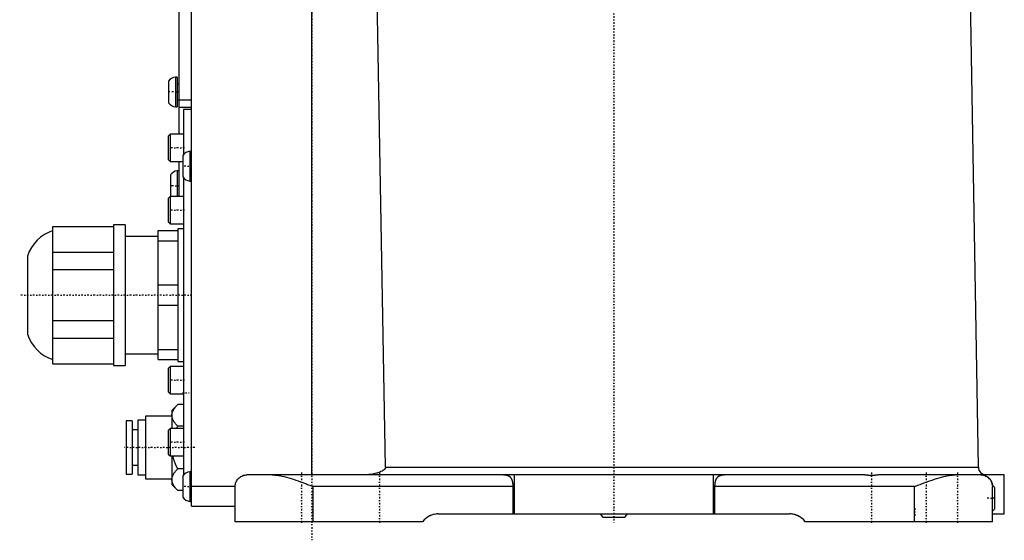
# Model space of a CAD drawing. Extents: x -152 to 484, y -5 to 754.
# Tile 1 of 6: x -152 to 100, y -5 to 128. Entities that reach past the tile are written whole.
import ezdxf

# ---------------------------------------------------------------- set-up
doc = ezdxf.new("R2010")
doc.units = 0
doc.linetypes.add('CENTER', pattern=[1.5, 0.45, -0.5, 0.05, -0.5])
doc.layers.add('AM_0', color=7, linetype='CONTINUOUS')
doc.layers.add('AM_7', color=7, linetype='CENTER')

msp = doc.modelspace()

# ---------------------------------------------------------------- linework, layer by layer
at = {"layer": 'AM_0', "color": 7, "linetype": 'CONTINUOUS'}
for p, q in [((-108.2, 4), (-108.2, 179)), ((-77.4, 12), (-77.4, 179)), ((-58.49, 14), (-61.35, 174.12)), ((93.35, 14), (90.65, 174.12)), ((-111.4, 144), (-111.4, 99.17)), ((-111.85, 113.8), (-112.3, 113.8)), ((-112.3, 113.8), (-112.3, 106.2)), ((-111.85, 113.8), (-111.85, 106.2)), ((-114.05, 112.75), (-114.05, 107.25)), ((-111.4, 112), (-111.85, 112)), ((-112.3, 106.2), (-111.85, 106.2)), ((-111.85, 108), (-108.2, 108)), ((-108.2, 106), (-111.4, 106)), ((-108.2, 105.5), (-110.2, 105.5)), ((-110.2, 105.5), (-110.2, 94)), ((-113.7, 99.17), (-114.2, 98.67)), ((-114.2, 98.67), (-114.2, 92.67)), ((-110.2, 99.17), (-113.7, 99.17)), ((-113.7, 99.17), (-113.7, 92.17)), ((-110.4, 93.75), (-110.4, 88.25)), ((-108.2, 94.8), (-108.65, 94.8)), ((-108.65, 94.8), (-108.65, 87.2)), ((-114.2, 92.67), (-113.7, 92.17)), ((-113.7, 92.17), (-110.4, 92.17)), ((-111.4, 92.17), (-111.4, 83.25)), ((-113.6, 88.75), (-113.6, 83.25)), ((-111.4, 89.8), (-111.85, 89.8)), ((-111.85, 89.8), (-111.85, 83.25)), ((-110.2, 88), (-110.2, 12)), ((-108.65, 87.2), (-108.2, 87.2)), ((-113.7, 83.25), (-114.2, 82.75)), ((-110.2, 83.25), (-113.7, 83.25)), ((-113.7, 83.25), (-113.7, 76.25)), ((-114.2, 82.75), (-114.2, 76.75)), ((-125.2, 76), (-128.2, 76)), ((-128.2, 76), (-128.2, 40)), ((-125.2, 76), (-125.2, 40)), ((-114.2, 76.75), (-113.7, 76.25)), ((-113.7, 76.25), (-110.2, 76.25)), ((-143.7, 40.45), (-143.7, 75.55)), ((-143.7, 75.55), (-128.2, 75.55)), ((-116.7, 41.5), (-116.7, 74.5)), ((-116.7, 74.5), (-111.7, 74.5)), ((-110.2, 75), (-111.7, 75)), ((-111.7, 75), (-111.7, 41)), ((-116.7, 73), (-125.2, 73)), ((-116.7, 71.9), (-111.7, 71.9)), ((-143.7, 69.03), (-128.2, 69.03)), ((-150.2, 68), (-150.2, 48)), ((-143.7, 64.53), (-128.2, 64.53)), ((-116.7, 60.6), (-111.7, 60.6)), ((-116.7, 55.4), (-111.7, 55.4)), ((-143.7, 51.47), (-128.2, 51.47)), ((-143.7, 46.97), (-128.2, 46.97)), ((-125.2, 43), (-116.7, 43)), ((-116.7, 44.1), (-111.7, 44.1)), ((-143.7, 40.45), (-128.2, 40.45)), ((-116.7, 41.5), (-111.7, 41.5)), ((-111.7, 41), (-110.2, 41)), ((-128.2, 40), (-125.2, 40)), ((-113.7, 39.75), (-114.2, 39.25)), ((-114.2, 39.25), (-114.2, 33.25)), ((-110.2, 39.75), (-113.7, 39.75)), ((-113.7, 39.75), (-113.7, 32.75)), ((-114.2, 33.25), (-113.7, 32.75)), ((-113.7, 32.75), (-110.2, 32.75)), ((-111.73, 29.97), (-113.2, 28.5)), ((-113.2, 28.5), (-113.2, 23.83)), ((-110.2, 29.97), (-111.73, 29.97)), ((-123.4, 25.8), (-124.9, 25.8)), ((-124.9, 25.8), (-124.9, 12.2)), ((-123.4, 25.8), (-123.4, 12.2)), ((-120, 26), (-121.9, 26)), ((-121.9, 26), (-121.9, 12)), ((-113.2, 27), (-120, 27)), ((-120, 27), (-120, 11)), ((-121.9, 23.5), (-123.4, 23.5)), ((-113.7, 23.83), (-114.2, 23.33)), ((-114.2, 23.33), (-114.2, 17.33)), ((-110.2, 23.83), (-113.7, 23.83)), ((-113.7, 23.83), (-113.7, 16.83)), ((-110.2, 24.48), (-111.73, 24.48)), ((-114.2, 17.33), (-113.7, 16.83)), ((-113.7, 16.83), (-110.2, 16.83)), ((-113.2, 16.83), (-113.2, 9.5)), ((-123.4, 14.5), (-121.9, 14.5)), ((-110.2, 13.52), (-111.73, 13.52)), ((-108.2, 12.8), (-108.65, 12.8)), ((-108.65, 12.8), (-108.65, 5.2)), ((-58.49, 14), (93.35, 14)), ((-124.9, 12.2), (-123.4, 12.2)), ((-121.9, 12), (-120, 12)), ((-120, 11), (-113.2, 11)), ((-110.4, 11.75), (-110.4, 6.25)), ((63.76, 12), (-94, 12)), ((-25.5, 2), (-25.5, 12)), ((25.5, 2), (25.5, 12)), ((100, 12), (68.24, 12)), ((95.3, 11.7), (95.3, 12)), ((100, 2), (100, 12)), ((-113.2, 9.5), (-111.73, 8.03)), ((-110.4, 8.03), (-111.73, 8.03)), ((-108.2, 9.14), (-97, 9.14)), ((-97, 0), (-97, 9)), ((-77, 0), (-77, 9)), ((-25.81, 9), (-77, 9)), ((-25.81, 2), (-25.81, 9)), ((25.81, 9), (25.81, 2)), ((77, 9), (25.81, 9)), ((77, 0), (77, 9)), ((97, 0), (97, 9)), ((97.5, 8.75), (97.5, 3.25)), ((-108.65, 5.2), (-108.2, 5.2)), ((-108.2, 4), (-97, 4)), ((-49, 0), (-97, 0)), ((-45, 2), (45, 2)), ((-2.75, 1.2), (2.75, 1.2)), ((97, 0), (49, 0)), ((97, 2), (100, 2))]:
    msp.add_line(p, q, dxfattribs=at)
for points in [[(-113.2, 27.23, 0), (-113.2, 27.3, 0), (-113.19, 27.45, 0), (-113.17, 27.59, 0), (-113.16, 27.67, 0), (-113.14, 27.74, 0), (-113.11, 27.89, 0), (-113.06, 28.03, 0), (-113.01, 28.18, 0), (-112.95, 28.33, 0), (-112.88, 28.48, 0), (-112.84, 28.55, 0), (-112.8, 28.63, 0), (-112.71, 28.78, 0), (-112.61, 28.93, 0), (-112.5, 29.08, 0), (-112.38, 29.24, 0), (-112.26, 29.4, 0), (-112.19, 29.48, 0), (-112.12, 29.56, 0), (-111.97, 29.72, 0), (-111.81, 29.89, 0), (-111.73, 29.97, 0)], [(-111.73, 24.48, 0), (-111.81, 24.57, 0), (-111.97, 24.73, 0), (-112.12, 24.9, 0), (-112.19, 24.98, 0), (-112.26, 25.06, 0), (-112.38, 25.22, 0), (-112.5, 25.37, 0), (-112.61, 25.52, 0), (-112.71, 25.68, 0), (-112.8, 25.83, 0), (-112.84, 25.9, 0), (-112.88, 25.98, 0), (-112.95, 26.13, 0), (-113.01, 26.27, 0), (-113.06, 26.42, 0), (-113.11, 26.57, 0), (-113.14, 26.71, 0), (-113.16, 26.79, 0), (-113.17, 26.86, 0), (-113.19, 27.01, 0), (-113.2, 27.15, 0), (-113.2, 27.23, 0)], [(-112.04, 23.83, 0), (-112, 23.93, 0), (-111.89, 24.15, 0), (-111.79, 24.37, 0), (-111.73, 24.48, 0)], [(-111.73, 13.52, 0), (-112.01, 14.1, 0), (-112.3, 14.77, 0), (-112.37, 14.95, 0), (-112.44, 15.14, 0), (-112.48, 15.23, 0), (-112.51, 15.32, 0), (-112.58, 15.5, 0), (-112.64, 15.68, 0), (-112.69, 15.86, 0), (-112.75, 16.04, 0), (-112.8, 16.22, 0), (-112.82, 16.3, 0), (-112.85, 16.39, 0), (-112.89, 16.57, 0), (-112.94, 16.74, 0), (-112.96, 16.83, 0)], [(-113.2, 10.77, 0), (-113.2, 10.85, 0), (-113.19, 10.99, 0), (-113.17, 11.14, 0), (-113.16, 11.21, 0), (-113.14, 11.29, 0), (-113.11, 11.43, 0), (-113.06, 11.58, 0), (-113.01, 11.73, 0), (-112.95, 11.87, 0), (-112.88, 12.02, 0), (-112.84, 12.1, 0), (-112.8, 12.17, 0), (-112.71, 12.32, 0), (-112.61, 12.48, 0), (-112.5, 12.63, 0), (-112.38, 12.78, 0), (-112.26, 12.94, 0), (-112.19, 13.02, 0), (-112.12, 13.1, 0), (-111.97, 13.27, 0), (-111.81, 13.43, 0), (-111.73, 13.52, 0)], [(-58.49, 14, 0), (-58.49, 14, 0), (-58.49, 13.99, 0), (-58.49, 13.98, 0), (-58.49, 13.97, 0), (-58.49, 13.97, 0), (-58.49, 13.96, 0), (-58.49, 13.95, 0), (-58.49, 13.94, 0), (-58.49, 13.93, 0), (-58.49, 13.92, 0), (-58.49, 13.92, 0), (-58.49, 13.92, 0), (-58.49, 13.91, 0), (-58.49, 13.9, 0), (-58.49, 13.89, 0), (-58.49, 13.88, 0), (-58.5, 13.87, 0), (-58.5, 13.87, 0), (-58.5, 13.86, 0), (-58.5, 13.85, 0), (-58.5, 13.85, 0), (-58.5, 13.84, 0), (-58.5, 13.84, 0), (-58.5, 13.83, 0), (-58.51, 13.82, 0), (-58.51, 13.82, 0), (-58.51, 13.81, 0), (-58.51, 13.8, 0), (-58.51, 13.79, 0), (-58.51, 13.79, 0), (-58.52, 13.78, 0), (-58.52, 13.77, 0), (-58.52, 13.76, 0), (-58.52, 13.76, 0), (-58.53, 13.75, 0), (-58.53, 13.74, 0), (-58.53, 13.74, 0), (-58.54, 13.73, 0), (-58.54, 13.72, 0), (-58.54, 13.71, 0), (-58.54, 13.71, 0), (-58.55, 13.7, 0), (-58.55, 13.69, 0), (-58.55, 13.69, 0), (-58.56, 13.68, 0), (-58.56, 13.67, 0), (-58.56, 13.67, 0), (-58.56, 13.66, 0), (-58.57, 13.66, 0), (-58.57, 13.65, 0), (-58.59, 13.62, 0), (-58.62, 13.58, 0), (-58.63, 13.55, 0), (-58.65, 13.53, 0), (-58.68, 13.49, 0), (-58.72, 13.45, 0), (-58.75, 13.42, 0), (-58.79, 13.38, 0), (-58.83, 13.34, 0), (-58.85, 13.32, 0), (-58.87, 13.31, 0), (-58.91, 13.27, 0), (-58.95, 13.24, 0), (-58.98, 13.22, 0), (-59, 13.21, 0), (-59.04, 13.17, 0), (-59.09, 13.14, 0), (-59.11, 13.13, 0), (-59.14, 13.11, 0), (-59.18, 13.08, 0), (-59.23, 13.06, 0), (-59.39, 12.96, 0), (-59.66, 12.83, 0), (-59.92, 12.72, 0), (-60.19, 12.62, 0), (-60.49, 12.52, 0), (-60.65, 12.47, 0), (-60.8, 12.42, 0), (-61.13, 12.34, 0), (-61.48, 12.26, 0), (-61.83, 12.19, 0), (-62.2, 12.13, 0), (-62.57, 12.08, 0), (-62.76, 12.06, 0), (-62.95, 12.04, 0), (-63.32, 12.01, 0), (-63.69, 12, 0), (-63.87, 12, 0)], [(-111.73, 8.03, 0), (-111.81, 8.11, 0), (-111.97, 8.28, 0), (-112.12, 8.44, 0), (-112.19, 8.52, 0), (-112.26, 8.6, 0), (-112.38, 8.76, 0), (-112.5, 8.92, 0), (-112.61, 9.07, 0), (-112.71, 9.22, 0), (-112.8, 9.37, 0), (-112.84, 9.45, 0), (-112.88, 9.52, 0), (-112.95, 9.67, 0), (-113.01, 9.82, 0), (-113.06, 9.97, 0), (-113.11, 10.11, 0), (-113.14, 10.26, 0), (-113.16, 10.33, 0), (-113.17, 10.41, 0), (-113.19, 10.55, 0), (-113.2, 10.7, 0), (-113.2, 10.77, 0)], [(-97, 9, 0), (-97, 9.11, 0), (-96.98, 9.34, 0), (-96.95, 9.56, 0), (-96.92, 9.68, 0), (-96.89, 9.79, 0), (-96.82, 10.02, 0), (-96.73, 10.24, 0), (-96.62, 10.46, 0), (-96.49, 10.67, 0), (-96.34, 10.88, 0), (-96.26, 10.98, 0), (-96.17, 11.07, 0), (-95.98, 11.25, 0), (-95.77, 11.42, 0), (-95.55, 11.57, 0), (-95.3, 11.7, 0), (-95.04, 11.81, 0), (-94.91, 11.86, 0), (-94.76, 11.9, 0), (-94.47, 11.96, 0), (-94.16, 12, 0), (-94, 12, 0)], [(-87.54, 12, 0), (-87.27, 12, 0), (-86.74, 11.96, 0), (-86.19, 11.9, 0), (-85.91, 11.86, 0), (-85.63, 11.81, 0), (-85.06, 11.7, 0), (-84.48, 11.57, 0), (-83.89, 11.42, 0), (-83.3, 11.25, 0), (-82.7, 11.07, 0), (-82.4, 10.98, 0), (-82.1, 10.88, 0), (-81.49, 10.67, 0), (-80.88, 10.46, 0), (-80.27, 10.24, 0), (-79.66, 10.02, 0), (-79.06, 9.79, 0), (-78.76, 9.68, 0), (-78.46, 9.56, 0), (-77.87, 9.34, 0), (-77.29, 9.11, 0), (-77, 9, 0)], [(-25.81, 9, 0), (-25.81, 9.03, 0), (-25.81, 9.09, 0), (-25.81, 9.16, 0), (-25.81, 9.19, 0), (-25.81, 9.22, 0), (-25.81, 9.28, 0), (-25.82, 9.35, 0), (-25.82, 9.41, 0), (-25.82, 9.47, 0), (-25.83, 9.53, 0), (-25.83, 9.57, 0), (-25.83, 9.6, 0), (-25.84, 9.66, 0), (-25.85, 9.72, 0), (-25.85, 9.78, 0), (-25.86, 9.84, 0), (-25.87, 9.9, 0), (-25.87, 9.94, 0), (-25.88, 9.97, 0), (-25.89, 10.03, 0), (-25.9, 10.09, 0), (-25.91, 10.11, 0), (-25.91, 10.14, 0), (-25.92, 10.2, 0), (-25.94, 10.26, 0), (-25.94, 10.29, 0), (-25.95, 10.32, 0), (-25.96, 10.37, 0), (-25.98, 10.43, 0), (-26, 10.48, 0), (-26.01, 10.54, 0), (-26.03, 10.59, 0), (-26.04, 10.62, 0), (-26.05, 10.64, 0), (-26.07, 10.69, 0), (-26.09, 10.74, 0), (-26.11, 10.79, 0), (-26.13, 10.84, 0), (-26.16, 10.89, 0), (-26.17, 10.91, 0), (-26.18, 10.93, 0), (-26.21, 10.98, 0), (-26.23, 11.02, 0), (-26.26, 11.06, 0), (-26.29, 11.11, 0), (-26.31, 11.15, 0), (-26.33, 11.16, 0), (-26.34, 11.18, 0), (-26.37, 11.22, 0), (-26.4, 11.26, 0), (-26.43, 11.29, 0), (-26.47, 11.33, 0), (-26.5, 11.36, 0), (-26.52, 11.38, 0), (-26.53, 11.39, 0), (-26.57, 11.43, 0), (-26.61, 11.46, 0), (-26.65, 11.49, 0), (-26.69, 11.52, 0), (-26.73, 11.55, 0), (-26.75, 11.56, 0), (-26.77, 11.57, 0), (-26.81, 11.6, 0), (-26.85, 11.62, 0), (-26.88, 11.64, 0), (-26.9, 11.65, 0), (-26.95, 11.67, 0), (-26.99, 11.69, 0), (-27.02, 11.7, 0), (-27.04, 11.71, 0), (-27.09, 11.73, 0), (-27.14, 11.75, 0), (-27.18, 11.77, 0), (-27.23, 11.79, 0), (-27.28, 11.8, 0), (-27.31, 11.81, 0), (-27.33, 11.82, 0), (-27.38, 11.83, 0), (-27.43, 11.84, 0), (-27.48, 11.86, 0), (-27.53, 11.87, 0), (-27.58, 11.88, 0), (-27.61, 11.88, 0), (-27.64, 11.89, 0), (-27.69, 11.9, 0), (-27.74, 11.91, 0), (-27.8, 11.91, 0), (-27.85, 11.92, 0), (-27.91, 11.93, 0), (-27.93, 11.93, 0), (-27.96, 11.94, 0), (-28.02, 11.94, 0), (-28.08, 11.95, 0), (-28.13, 11.95, 0), (-28.19, 11.96, 0), (-28.25, 11.96, 0), (-28.28, 11.97, 0), (-28.31, 11.97, 0), (-28.37, 11.97, 0), (-28.43, 11.98, 0), (-28.49, 11.98, 0), (-28.56, 11.98, 0), (-28.62, 11.98, 0), (-28.65, 11.99, 0), (-28.68, 11.99, 0), (-28.74, 11.99, 0), (-28.81, 11.99, 0), (-28.84, 11.99, 0), (-28.87, 11.99, 0), (-28.93, 11.99, 0), (-29, 11.99, 0), (-29.03, 11.99, 0), (-29.06, 12, 0), (-29.13, 12, 0), (-29.19, 12, 0), (-29.25, 12, 0), (-29.32, 12, 0), (-29.38, 12, 0), (-29.42, 12, 0), (-29.45, 12, 0), (-29.51, 12, 0), (-29.58, 12, 0), (-29.64, 12, 0), (-29.71, 12, 0), (-29.77, 12, 0), (-29.81, 12, 0), (-29.84, 12, 0), (-29.9, 12, 0), (-29.97, 12, 0), (-30, 12, 0)], [(30, 12, 0), (29.97, 12, 0), (29.9, 12, 0), (29.84, 12, 0), (29.81, 12, 0), (29.77, 12, 0), (29.71, 12, 0), (29.64, 12, 0), (29.58, 12, 0), (29.51, 12, 0), (29.45, 12, 0), (29.42, 12, 0), (29.38, 12, 0), (29.32, 12, 0), (29.25, 12, 0), (29.19, 12, 0), (29.13, 12, 0), (29.06, 12, 0), (29.03, 11.99, 0), (29, 11.99, 0), (28.93, 11.99, 0), (28.87, 11.99, 0), (28.84, 11.99, 0), (28.81, 11.99, 0), (28.74, 11.99, 0), (28.68, 11.99, 0), (28.65, 11.99, 0), (28.62, 11.98, 0), (28.56, 11.98, 0), (28.49, 11.98, 0), (28.43, 11.98, 0), (28.37, 11.97, 0), (28.31, 11.97, 0), (28.28, 11.97, 0), (28.25, 11.96, 0), (28.19, 11.96, 0), (28.13, 11.95, 0), (28.08, 11.95, 0), (28.02, 11.94, 0), (27.96, 11.94, 0), (27.93, 11.93, 0), (27.91, 11.93, 0), (27.85, 11.92, 0), (27.8, 11.91, 0), (27.74, 11.91, 0), (27.69, 11.9, 0), (27.64, 11.89, 0), (27.61, 11.88, 0), (27.58, 11.88, 0), (27.53, 11.87, 0), (27.48, 11.86, 0), (27.43, 11.84, 0), (27.38, 11.83, 0), (27.33, 11.82, 0), (27.31, 11.81, 0), (27.28, 11.8, 0), (27.23, 11.79, 0), (27.18, 11.77, 0), (27.14, 11.75, 0), (27.09, 11.73, 0), (27.04, 11.71, 0), (27.02, 11.7, 0), (26.99, 11.69, 0), (26.95, 11.67, 0), (26.9, 11.65, 0), (26.88, 11.64, 0), (26.85, 11.62, 0), (26.81, 11.6, 0), (26.77, 11.57, 0), (26.75, 11.56, 0), (26.73, 11.55, 0), (26.69, 11.52, 0), (26.65, 11.49, 0), (26.61, 11.46, 0), (26.57, 11.43, 0), (26.53, 11.39, 0), (26.52, 11.38, 0), (26.5, 11.36, 0), (26.47, 11.33, 0), (26.43, 11.29, 0), (26.4, 11.26, 0), (26.37, 11.22, 0), (26.34, 11.18, 0), (26.33, 11.16, 0), (26.31, 11.15, 0), (26.29, 11.11, 0), (26.26, 11.06, 0), (26.23, 11.02, 0), (26.21, 10.98, 0), (26.18, 10.93, 0), (26.17, 10.91, 0), (26.16, 10.89, 0), (26.13, 10.84, 0), (26.11, 10.79, 0), (26.09, 10.74, 0), (26.07, 10.69, 0), (26.05, 10.64, 0), (26.04, 10.62, 0), (26.03, 10.59, 0), (26.01, 10.54, 0), (26, 10.48, 0), (25.98, 10.43, 0), (25.96, 10.37, 0), (25.95, 10.32, 0), (25.94, 10.29, 0), (25.94, 10.26, 0), (25.92, 10.2, 0), (25.91, 10.14, 0), (25.91, 10.11, 0), (25.9, 10.09, 0), (25.89, 10.03, 0), (25.88, 9.97, 0), (25.87, 9.94, 0), (25.87, 9.9, 0), (25.86, 9.84, 0), (25.85, 9.78, 0), (25.85, 9.72, 0), (25.84, 9.66, 0), (25.83, 9.6, 0), (25.83, 9.57, 0), (25.83, 9.53, 0), (25.82, 9.47, 0), (25.82, 9.41, 0), (25.82, 9.35, 0), (25.81, 9.28, 0), (25.81, 9.22, 0), (25.81, 9.19, 0), (25.81, 9.16, 0), (25.81, 9.09, 0), (25.81, 9.03, 0), (25.81, 9, 0)], [(68.24, 12, 0), (68.22, 12, 0), (68.19, 12, 0), (68.16, 12, 0), (68.14, 12, 0), (68.12, 12, 0), (68.09, 12, 0), (68.06, 11.99, 0), (68.02, 11.99, 0), (67.99, 11.99, 0), (67.95, 11.99, 0), (67.94, 11.99, 0), (67.92, 11.98, 0), (67.88, 11.98, 0), (67.85, 11.98, 0), (67.81, 11.97, 0), (67.77, 11.97, 0), (67.73, 11.97, 0), (67.71, 11.96, 0), (67.69, 11.96, 0), (67.65, 11.96, 0), (67.62, 11.95, 0), (67.6, 11.95, 0), (67.58, 11.95, 0), (67.54, 11.94, 0), (67.49, 11.94, 0), (67.47, 11.94, 0), (67.45, 11.93, 0), (67.41, 11.93, 0), (67.37, 11.92, 0), (67.33, 11.92, 0), (67.29, 11.91, 0), (67.24, 11.91, 0), (67.22, 11.91, 0), (67.2, 11.9, 0), (67.16, 11.9, 0), (67.11, 11.9, 0), (67.07, 11.89, 0), (67.03, 11.89, 0), (66.98, 11.88, 0), (66.96, 11.88, 0), (66.94, 11.88, 0), (66.89, 11.87, 0), (66.85, 11.87, 0), (66.8, 11.86, 0), (66.76, 11.86, 0), (66.71, 11.86, 0), (66.69, 11.86, 0), (66.67, 11.85, 0), (66.62, 11.85, 0), (66.57, 11.85, 0), (66.53, 11.84, 0), (66.48, 11.84, 0), (66.44, 11.84, 0), (66.41, 11.84, 0), (66.39, 11.84, 0), (66.34, 11.84, 0), (66.3, 11.83, 0), (66.25, 11.83, 0), (66.21, 11.83, 0), (66.16, 11.83, 0), (66.14, 11.83, 0), (66.11, 11.83, 0), (66.07, 11.83, 0), (66.02, 11.83, 0), (66, 11.83, 0), (65.98, 11.83, 0), (65.93, 11.83, 0), (65.89, 11.83, 0), (65.86, 11.83, 0), (65.84, 11.83, 0), (65.79, 11.83, 0), (65.75, 11.83, 0), (65.7, 11.83, 0), (65.66, 11.84, 0), (65.61, 11.84, 0), (65.59, 11.84, 0), (65.56, 11.84, 0), (65.52, 11.84, 0), (65.47, 11.84, 0), (65.43, 11.85, 0), (65.38, 11.85, 0), (65.33, 11.85, 0), (65.31, 11.86, 0), (65.29, 11.86, 0), (65.24, 11.86, 0), (65.2, 11.86, 0), (65.15, 11.87, 0), (65.11, 11.87, 0), (65.06, 11.88, 0), (65.04, 11.88, 0), (65.02, 11.88, 0), (64.97, 11.89, 0), (64.93, 11.89, 0), (64.89, 11.9, 0), (64.84, 11.9, 0), (64.8, 11.9, 0), (64.78, 11.91, 0), (64.76, 11.91, 0), (64.71, 11.91, 0), (64.67, 11.92, 0), (64.63, 11.92, 0), (64.59, 11.93, 0), (64.55, 11.93, 0), (64.53, 11.94, 0), (64.51, 11.94, 0), (64.46, 11.94, 0), (64.42, 11.95, 0), (64.4, 11.95, 0), (64.38, 11.95, 0), (64.35, 11.96, 0), (64.31, 11.96, 0), (64.29, 11.96, 0), (64.27, 11.97, 0), (64.23, 11.97, 0), (64.19, 11.97, 0), (64.15, 11.98, 0), (64.12, 11.98, 0), (64.08, 11.98, 0), (64.06, 11.99, 0), (64.05, 11.99, 0), (64.01, 11.99, 0), (63.98, 11.99, 0), (63.94, 11.99, 0), (63.91, 12, 0), (63.88, 12, 0), (63.86, 12, 0), (63.84, 12, 0), (63.81, 12, 0), (63.78, 12, 0), (63.76, 12, 0)], [(77, 9, 0), (77.29, 9.11, 0), (77.87, 9.34, 0), (78.46, 9.56, 0), (78.76, 9.68, 0), (79.06, 9.79, 0), (79.66, 10.02, 0), (80.27, 10.24, 0), (80.88, 10.46, 0), (81.49, 10.67, 0), (82.1, 10.88, 0), (82.4, 10.98, 0), (82.7, 11.07, 0), (83.3, 11.25, 0), (83.89, 11.42, 0), (84.48, 11.57, 0), (85.06, 11.7, 0), (85.63, 11.81, 0), (85.91, 11.86, 0), (86.19, 11.9, 0), (86.74, 11.96, 0), (87.27, 12, 0), (87.54, 12, 0)], [(94, 12, 0), (94.16, 12, 0), (94.47, 11.96, 0), (94.76, 11.9, 0), (94.91, 11.86, 0), (95.04, 11.81, 0), (95.3, 11.7, 0), (95.55, 11.57, 0), (95.77, 11.42, 0), (95.98, 11.25, 0), (96.17, 11.07, 0), (96.26, 10.98, 0), (96.34, 10.88, 0), (96.49, 10.67, 0), (96.62, 10.46, 0), (96.73, 10.24, 0), (96.82, 10.02, 0), (96.89, 9.79, 0), (96.92, 9.68, 0), (96.95, 9.56, 0), (96.98, 9.34, 0), (97, 9.11, 0), (97, 9, 0)], [(-47.96, 1.03, 0), (-48.04, 0.97, 0), (-48.2, 0.85, 0), (-48.34, 0.72, 0), (-48.41, 0.65, 0)], [(-46.67, 1.71, 0), (-46.86, 1.64, 0), (-47.07, 1.55, 0), (-47.12, 1.53, 0), (-47.18, 1.5, 0), (-47.21, 1.48, 0), (-47.24, 1.47, 0), (-47.3, 1.44, 0), (-47.36, 1.41, 0), (-47.42, 1.38, 0), (-47.47, 1.35, 0), (-47.53, 1.31, 0), (-47.56, 1.3, 0), (-47.59, 1.28, 0), (-47.64, 1.25, 0), (-47.7, 1.21, 0), (-47.72, 1.19, 0)], [(-46.12, 1.87, 0), (-46.16, 1.86, 0), (-46.26, 1.84, 0), (-46.35, 1.81, 0), (-46.4, 1.8, 0)], [(-45, 2, 0), (-45.09, 2, 0), (-45.28, 1.99, 0), (-45.46, 1.98, 0), (-45.55, 1.97, 0)], [(45.84, 1.93, 0), (45.69, 1.95, 0), (45.41, 1.98, 0), (45.14, 2, 0), (45, 2, 0)], [(47.72, 1.19, 0), (47.68, 1.22, 0), (47.6, 1.27, 0), (47.52, 1.32, 0), (47.47, 1.35, 0), (47.43, 1.37, 0), (47.34, 1.42, 0), (47.26, 1.46, 0), (47.17, 1.51, 0), (47.08, 1.55, 0), (46.99, 1.59, 0), (46.95, 1.61, 0), (46.9, 1.62, 0), (46.81, 1.66, 0), (46.72, 1.7, 0), (46.63, 1.73, 0), (46.54, 1.76, 0), (46.44, 1.79, 0), (46.4, 1.8, 0), (46.35, 1.81, 0), (46.26, 1.84, 0), (46.16, 1.86, 0), (46.12, 1.87, 0)], [(48.2, 0.85, 0), (48.16, 0.88, 0), (48.08, 0.94, 0), (48, 1, 0), (47.96, 1.03, 0)]]:
    msp.add_polyline3d(points, dxfattribs=at)
for centre, radius, start, end in [((-112, 111.32), 2.5, 96.874, 145.0535), ((-112, 108.68), 2.5, 214.9465, 263.126), ((-108.35, 92.32), 2.5, 96.874, 145.0535), ((-111.55, 87.32), 2.5, 96.874, 145.0535), ((-108.35, 89.68), 2.5, 214.9465, 263.126), ((-140.67, 64.97), 10, 107.6374, 162.3626), ((-140.67, 51.03), 10, 197.6374, 252.3626), ((-108.35, 10.32), 2.5, 96.874, 145.0535), ((95.35, 14), 2, 180, 270), ((94, 9), 3, 5.5702, 64.3207), ((95.45, 7.32), 2.5, 34.9465, 52.1221), ((-108.35, 7.68), 2.5, 214.9465, 263.126), ((95.45, 4.68), 2.5, 308.2933, 325.0535), ((-45, -3), 5, 90, 143.1301), ((-1.32, 3.25), 2.5, 209.9793, 235.0535), ((1.32, 3.25), 2.5, 304.9465, 330.0207), ((45, -3), 5, 36.8699, 90)]:
    msp.add_arc(centre, radius, start, end, dxfattribs=at)
at = {"layer": 'AM_7', "color": 4, "linetype": 'CENTER'}
for p, q in [((0, 213.12), (0, -0.25)), ((-77.4, 187.75), (-77.4, -4.75)), ((-111.27, 110), (-114.18, 110)), ((-110, 95.67), (-114.4, 95.67)), ((-108.09, 91), (-110.51, 91)), ((-111.29, 86), (-113.71, 86)), ((-110, 79.75), (-114.4, 79.75)), ((-108.1, 58), (-152.2, 58)), ((-110, 36.25), (-114.4, 36.25)), ((-110.47, 33), (-108.83, 33)), ((-110, 20.33), (-114.4, 20.33)), ((-107.36, 19), (-125.73, 19)), ((-80, 12.6), (-80, -0.6)), ((-60, 12.6), (-60, -0.6)), ((66, 12.6), (66, -0.6)), ((80, 12.6), (80, -0.6)), ((88, 12.6), (88, -0.6)), ((-108.09, 9), (-110.51, 9)), ((97.61, 6), (95.19, 6)), ((-77.08, 3.51), (-77.08, 1.09)), ((77.08, 3.51), (77.08, 1.09))]:
    msp.add_line(p, q, dxfattribs=at)

doc.saveas('drawing.dxf')
